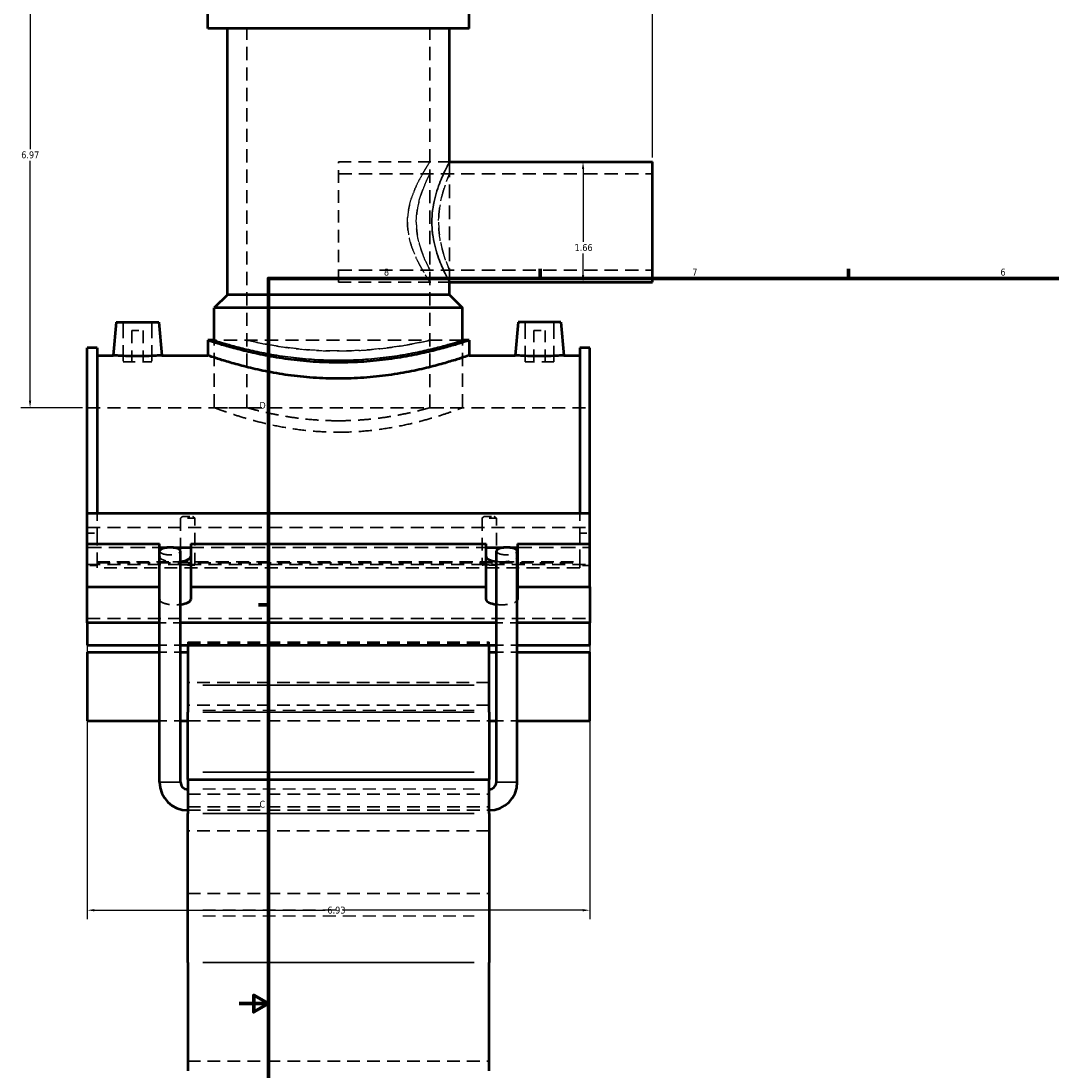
# Model space of a CAD drawing. Header units: inches. Extents: x -2.9 to 51.4, y -2.4 to 49.9.
# Tile 2 of 9: x -2.9 to 11.3, y 10.1 to 24.6. Entities that reach past the tile are written whole.
import ezdxf

# ---------------------------------------------------------------- set-up
doc = ezdxf.new("R2010")
doc.units = ezdxf.units.IN
doc.header["$MEASUREMENT"] = 0
doc.linetypes.add('DASHED', pattern=[0.2067, 0.1654, -0.0413])
for name, color, linetype, lineweight in [('Border (ANSI)', 7, 'Continuous', 70), ('Dimension (ANSI)', 7, 'Continuous', 25), ('Hidden (ANSI)', 7, 'DASHED', 35), ('Hidden Narrow (ANSI)', 7, 'DASHED', 25), ('Visible (ANSI)', 7, 'Continuous', 50), ('Visible Narrow (ANSI)', 7, 'Continuous', 35)]:
    doc.layers.add(name, color=color, linetype=linetype, lineweight=lineweight)
doc.styles.add('Note Text (ANSI)', font='tahoma.ttf')
doc.dimstyles.new('Default (ANSI)', dxfattribs={"dimtxt": 0.094488, "dimasz": 0.098425, "dimexe": 0.125, "dimexo": 0.0625, "dimgap": 0.031496, "dimtad": 0, "dimtih": 1, "dimtoh": 1, "dimrnd": 1e-08, "dimzin": 4, "dimdsep": 46, "dimtxsty": 'Note Text (ANSI)', "dimcen": 0.09, "dimdle": 0.393701, "dimclrd": 256, "dimclre": 256, "dimclrt": 5, "dimadec": 0, "dimazin": 1, "dimtfac": 1, "dimtofl": 0, "dimtmove": 0, "dimatfit": 3, "dimfxl": 1, "dimtolj": 1, "dimtzin": 4, "dimlwd": -1, "dimlwe": -1, "dimarcsym": 0})

# ---------------------------------------------------------------- blocks, each defined once
blk = doc.blocks.new('Borders Default Border')
at = {"layer": 'Border (ANSI)'}
for p, q in [((4.25, 21), (4.25, 21.134)), ((8.5, 21), (8.5, 21.134)), ((0.5, 16.5), (0.366, 16.5))]:
    blk.add_line(p, q, dxfattribs=at)
at = {"layer": 'Border (ANSI)', "flags": 128}
for points in [[(0.5, 1), (0.5, 21), (33.5, 21), (33.5, 1), (0.5, 1)], [(0.1, 11), (0.5, 11), (0.3, 11.115), (0.3, 10.885), (0.5, 11)]]:
    blk.add_lwpolyline(points, dxfattribs=at)
at = {"layer": 'Border (ANSI)', "color": 5, "true_color": 0x0000ff, "char_height": 0.0945, "attachment_point": 7, "style": 'Note Text (ANSI)'}
for s, insert in [('8', (2.094, 21.038)), ('7', (6.346, 21.04)), ('6', (10.595, 21.038)), ('D', (0.378, 19.203)), ('C', (0.378, 13.701))]:
    blk.add_mtext(s, dxfattribs=dict(at, insert=insert))
blk = doc.blocks.new('*D6')
at = {"layer": 'Defpoints', "color": 0, "transparency": 16777216}
for p in [(-1.998, 17.042), (4.932, 17.042), (4.932, 12.288)]:
    blk.add_point(p, dxfattribs=at)
at = {"layer": 'Dimension (ANSI)', "transparency": 16777216}
for p, q in [((-1.998, 16.979), (-1.998, 12.163)), ((4.932, 16.979), (4.932, 12.163)), ((-1.9, 12.288), (1.284, 12.288)), ((4.833, 12.288), (1.586, 12.288))]:
    blk.add_line(p, q, dxfattribs=at)
for points in [[(-1.9, 12.304), (-1.9, 12.272), (-1.998, 12.288)], [(4.833, 12.304), (4.833, 12.272), (4.932, 12.288)]]:
    blk.add_solid(points, dxfattribs=at)
at = {"layer": 'Dimension (ANSI)', "color": 5, "transparency": 16777216, "insert": (1.315, 12.337), "char_height": 0.0945, "attachment_point": 1, "style": 'Note Text (ANSI)'}
blk.add_mtext('\\A1;6.93', dxfattribs=at)
blk = doc.blocks.new('*D8')
at = {"layer": 'Defpoints', "color": 0, "transparency": 16777216}
for p in [(5.797, 26.664), (1.467, 26.188), (5.797, 22.607)]:
    blk.add_point(p, dxfattribs=at)
at = {"layer": 'Dimension (ANSI)', "transparency": 16777216}
for p, q in [((1.467, 26.25), (1.467, 26.789)), ((5.797, 22.669), (5.797, 26.789)), ((1.565, 26.664), (3.674, 26.664)), ((5.698, 26.664), (3.979, 26.664))]:
    blk.add_line(p, q, dxfattribs=at)
for points in [[(1.565, 26.681), (1.565, 26.648), (1.467, 26.664)], [(5.698, 26.681), (5.698, 26.648), (5.797, 26.664)]]:
    blk.add_solid(points, dxfattribs=at)
at = {"layer": 'Dimension (ANSI)', "color": 5, "transparency": 16777216, "insert": (3.706, 26.713), "char_height": 0.0945, "attachment_point": 1, "style": 'Note Text (ANSI)'}
blk.add_mtext('\\A1;4.33', dxfattribs=at)
blk = doc.blocks.new('*D9')
at = {"layer": 'Defpoints', "color": 0, "transparency": 16777216}
for p in [(4.84, 22.607), (4.84, 20.949), (4.84, 20.949)]:
    blk.add_point(p, dxfattribs=at)
at = {"layer": 'Dimension (ANSI)', "transparency": 16777216}
for p, q in [((4.84, 22.508), (4.84, 21.504)), ((4.84, 21.048), (4.84, 21.343))]:
    blk.add_line(p, q, dxfattribs=at)
for points in [[(4.823, 22.508), (4.856, 22.508), (4.84, 22.607)], [(4.823, 21.048), (4.856, 21.048), (4.84, 20.949)]]:
    blk.add_solid(points, dxfattribs=at)
at = {"layer": 'Dimension (ANSI)', "color": 5, "transparency": 16777216, "insert": (4.723, 21.473), "char_height": 0.0945, "attachment_point": 1, "style": 'Note Text (ANSI)'}
blk.add_mtext('\\A1;1.66', dxfattribs=at)
blk = doc.blocks.new('*D10')
at = {"layer": 'Defpoints', "color": 0, "transparency": 16777216}
for p in [(-2.786, 26.188), (0.826, 26.188), (-1.998, 19.218)]:
    blk.add_point(p, dxfattribs=at)
at = {"layer": 'Dimension (ANSI)', "transparency": 16777216}
for p, q in [((0.763, 26.188), (-2.911, 26.188)), ((-2.786, 26.09), (-2.786, 22.784)), ((-2.786, 19.316), (-2.786, 22.622)), ((-2.061, 19.218), (-2.911, 19.218))]:
    blk.add_line(p, q, dxfattribs=at)
for points in [[(-2.802, 26.09), (-2.769, 26.09), (-2.786, 26.188)], [(-2.802, 19.316), (-2.769, 19.316), (-2.786, 19.218)]]:
    blk.add_solid(points, dxfattribs=at)
at = {"layer": 'Dimension (ANSI)', "color": 5, "transparency": 16777216, "insert": (-2.907, 22.752), "char_height": 0.0945, "attachment_point": 1, "style": 'Note Text (ANSI)'}
blk.add_mtext('\\A1;6.97', dxfattribs=at)

msp = doc.modelspace()

# ---------------------------------------------------------------- linework, layer by layer
at = {"layer": 'Hidden (ANSI)', "ltscale": 1.099577}
for p, q in [((0.2052, 19.218), (0.2052, 24.4455)), ((2.7285, 19.218), (2.7285, 24.4455))]:
    msp.add_line(p, q, dxfattribs=at)
at = {"layer": 'Hidden (ANSI)', "ltscale": 1.049655}
msp.add_line((1.4668, 20.9492), (1.4668, 22.6067), dxfattribs=at)
at = {"layer": 'Hidden (ANSI)', "ltscale": 1.058821}
for p, q in [((1.4668, 22.6067), (2.9988, 22.6067)), ((1.4668, 20.9492), (2.9988, 20.9492))]:
    msp.add_line(p, q, dxfattribs=at)
at = {"layer": 'Hidden (ANSI)', "ltscale": 1.145539}
msp.add_line((2.9988, 20.9492), (2.9988, 22.6067), dxfattribs=at)
at = {"layer": 'Hidden (ANSI)', "ltscale": 1.102539}
for p, q in [((1.4668, 22.441), (5.7968, 22.441)), ((1.4668, 21.115), (5.7968, 21.115))]:
    msp.add_line(p, q, dxfattribs=at)
at = {"layer": 'Hidden (ANSI)', "ltscale": 1.333288}
for p, q in [((-1.502, 20.3991), (-1.502, 19.8479)), ((-1.1083, 20.3991), (-1.1083, 19.8479)), ((4.042, 19.8479), (4.042, 20.3991)), ((4.4357, 19.8479), (4.4357, 20.3991))]:
    msp.add_line(p, q, dxfattribs=at)
at = {"layer": 'Hidden (ANSI)', "ltscale": 0.471064}
for p, q in [((-1.3839, 20.281), (-1.2264, 20.281)), ((4.1601, 20.281), (4.3176, 20.281))]:
    msp.add_line(p, q, dxfattribs=at)
at = {"layer": 'Hidden (ANSI)', "ltscale": 1.047583}
for p, q in [((-1.3839, 20.281), (-1.3839, 19.8479)), ((-1.2264, 20.281), (-1.2264, 19.8479)), ((4.1601, 19.8479), (4.1601, 20.281)), ((4.3176, 19.8479), (4.3176, 20.281))]:
    msp.add_line(p, q, dxfattribs=at)
at = {"layer": 'Hidden (ANSI)', "ltscale": 1.104495}
msp.add_line((3.1791, 20.148), (-0.2454, 20.148), dxfattribs=at)
at = {"layer": 'Hidden (ANSI)', "ltscale": 1.124841}
for p, q in [((-0.2454, 19.218), (-0.2454, 20.148)), ((3.1791, 19.218), (3.1791, 20.148))]:
    msp.add_line(p, q, dxfattribs=at)
at = {"layer": 'Hidden (ANSI)', "ltscale": 0.997297}
for p, q in [((-1.502, 19.8479), (-1.1083, 19.8479)), ((4.4357, 19.8479), (4.042, 19.8479))]:
    msp.add_line(p, q, dxfattribs=at)
at = {"layer": 'Hidden (ANSI)', "ltscale": 1.081511}
for p, q in [((-1.9982, 19.218), (4.9318, 19.218)), ((-1.9982, 17.5668), (4.9318, 17.5668)), ((-1.9982, 17.0543), (4.9318, 17.0543)), ((-1.9982, 16.3101), (4.9318, 16.3101))]:
    msp.add_line(p, q, dxfattribs=at)
at = {"layer": 'Hidden (ANSI)', "ltscale": 1.089963}
for p, q in [((-0.2454, 19.218), (0.2052, 19.218)), ((2.7285, 19.218), (3.1791, 19.218))]:
    msp.add_line(p, q, dxfattribs=at)
at = {"layer": 'Hidden (ANSI)', "ltscale": 0.630222}
for p, q in [((-1.8596, 17.764), (-1.8596, 17.487)), ((4.7932, 17.764), (4.7932, 17.487))]:
    msp.add_line(p, q, dxfattribs=at)
at = {"layer": 'Hidden (ANSI)', "ltscale": 1.04627}
for p, q in [((-0.7115, 17.6943), (-0.7115, 17.0455)), ((-0.5128, 17.0455), (-0.5128, 17.6943)), ((3.4465, 17.6943), (3.4465, 17.0455)), ((3.6452, 17.0455), (3.6452, 17.6943))]:
    msp.add_line(p, q, dxfattribs=at)
at = {"layer": 'Hidden (ANSI)', "ltscale": 0.44938}
for p, q in [((-0.5128, 17.6943), (-0.7115, 17.6943)), ((3.6452, 17.6943), (3.4465, 17.6943))]:
    msp.add_line(p, q, dxfattribs=at)
at = {"layer": 'Hidden (ANSI)', "ltscale": 0.297896}
for p, q in [((-0.6818, 17.718), (-0.5426, 17.718)), ((3.4762, 17.718), (3.6154, 17.718))]:
    msp.add_line(p, q, dxfattribs=at)
at = {"layer": 'Hidden (ANSI)', "ltscale": 0.263891}
for p, q in [((-1.9982, 17.487), (-1.8596, 17.487)), ((4.7932, 17.487), (4.9318, 17.487)), ((-1.8596, 17.042), (-1.9982, 17.042)), ((4.9318, 17.042), (4.7932, 17.042))]:
    msp.add_line(p, q, dxfattribs=at)
at = {"layer": 'Hidden (ANSI)', "ltscale": 1.015378}
for p, q in [((-1.8596, 17.487), (-1.8596, 17.0925)), ((4.7932, 17.0925), (4.7932, 17.487))]:
    msp.add_line(p, q, dxfattribs=at)
at = {"layer": 'Hidden (ANSI)', "ltscale": 1.205209}
for p, q in [((-1.9982, 17.2898), (-1.0017, 17.2898)), ((3.9354, 17.2898), (4.9318, 17.2898))]:
    msp.add_line(p, q, dxfattribs=at)
at = {"layer": 'Hidden (ANSI)', "ltscale": 0.152872}
for p, q in [((-0.8949, 17.2898), (-0.8146, 17.2898)), ((3.7482, 17.2898), (3.8285, 17.2898))]:
    msp.add_line(p, q, dxfattribs=at)
at = {"layer": 'Hidden (ANSI)', "ltscale": 1.094429}
msp.add_line((-0.5691, 17.2898), (3.5028, 17.2898), dxfattribs=at)
at = {"layer": 'Hidden (ANSI)', "ltscale": 0.072672}
for p, q in [((-1.8596, 17.0925), (-1.8596, 17.0795)), ((4.7932, 17.0795), (4.7932, 17.0925))]:
    msp.add_line(p, q, dxfattribs=at)
at = {"layer": 'Hidden (ANSI)', "ltscale": 1.039332}
for p, q in [((-1.8596, 17.0925), (-0.7854, 17.0925)), ((3.7191, 17.0925), (4.7932, 17.0925))]:
    msp.add_line(p, q, dxfattribs=at)
at = {"layer": 'Hidden (ANSI)', "ltscale": 1.089623}
msp.add_line((-0.7854, 17.0925), (3.7191, 17.0925), dxfattribs=at)
at = {"layer": 'Hidden (ANSI)', "ltscale": 1.072859}
for p, q in [((-1.8596, 17.0795), (4.7932, 17.0795)), ((4.7932, 17.0101), (-1.8596, 17.0101))]:
    msp.add_line(p, q, dxfattribs=at)
at = {"layer": 'Hidden (ANSI)', "ltscale": 0.14758}
for p, q in [((-1.8596, 17.0101), (-1.8596, 17.0795)), ((4.7932, 17.0795), (4.7932, 17.0101))]:
    msp.add_line(p, q, dxfattribs=at)
at = {"layer": 'Hidden (ANSI)', "ltscale": 0.378259}
for p, q in [((-0.5128, 17.0455), (-0.7115, 17.0455)), ((3.6452, 17.0455), (3.4465, 17.0455))]:
    msp.add_line(p, q, dxfattribs=at)
at = {"layer": 'Hidden (ANSI)', "ltscale": 0.549173}
for p, q in [((-0.7105, 16.2532), (-0.9989, 16.2532)), ((3.9326, 16.2532), (3.6442, 16.2532)), ((-0.9989, 15.9452), (-0.7105, 15.9452)), ((3.6442, 15.9452), (3.9326, 15.9452)), ((-0.9989, 15.8487), (-0.7105, 15.8487)), ((3.6442, 15.8487), (3.9326, 15.8487)), ((-0.9989, 14.899), (-0.7105, 14.899)), ((3.6442, 14.899), (3.9326, 14.899))]:
    msp.add_line(p, q, dxfattribs=at)
at = {"layer": 'Hidden (ANSI)', "ltscale": 0.300161}
for p, q in [((-0.6122, 15.9838), (-0.6122, 15.9636)), ((3.5458, 15.9636), (3.5458, 15.9838))]:
    msp.add_line(p, q, dxfattribs=at)
at = {"layer": 'Hidden (ANSI)', "ltscale": 1.058743}
for p, q in [((-0.6122, 15.9838), (3.5458, 15.9838)), ((-0.6122, 15.9636), (3.5458, 15.9636)), ((3.5458, 15.4286), (-0.6122, 15.4286)), ((3.5458, 15.1179), (-0.6122, 15.1179)), ((-0.6122, 14.899), (3.5458, 14.899)), ((-0.6122, 13.8883), (3.5458, 13.8883)), ((-0.6122, 13.7132), (3.5458, 13.7132)), ((-0.6122, 13.6667), (3.5458, 13.6667)), ((3.5458, 13.385), (-0.6122, 13.385)), ((-0.6122, 12.5186), (3.5458, 12.5186)), ((-0.6122, 10.2062), (3.5458, 10.2062))]:
    msp.add_line(p, q, dxfattribs=at)
at = {"layer": 'Hidden (ANSI)', "ltscale": 0.115573}
for p, q in [((-0.6122, 15.9636), (-0.6122, 15.9452)), ((3.5458, 15.9452), (3.5458, 15.9636))]:
    msp.add_line(p, q, dxfattribs=at)
at = {"layer": 'Hidden (ANSI)', "ltscale": 1.131185}
for centre in [(-0.8547, 17.2394), (3.7884, 17.2394)]:
    msp.add_ellipse(centre, major_axis=(0.1442, 0), ratio=0.3639702, start_param=3.1415927, end_param=6.2831853, dxfattribs=at)
at = {"layer": 'Hidden (ANSI)', "ltscale": 0.580703}
for centre, major_axis, start_param, end_param in [((-0.7854, 17.1665), (-0.2163, 0), 0.1609249, 1.5707963), ((3.7191, 17.1665), (0.2163, 0), 4.712389, 6.1222604)]:
    msp.add_ellipse(centre, major_axis=major_axis, ratio=0.3420201, start_param=start_param, end_param=end_param, dxfattribs=at)
at = {"layer": 'Hidden (ANSI)', "ltscale": 0.145557}
for centre, start_param, end_param in [((-0.7854, 17.1665), 1.5707963, 1.9243713), ((3.7191, 17.1665), 1.2172214, 1.5707963)]:
    msp.add_ellipse(centre, major_axis=(-0.2163, 0), ratio=0.3420201, start_param=start_param, end_param=end_param, dxfattribs=at)
at = {"layer": 'Hidden (ANSI)', "ltscale": 0.922604}
for centre, major_axis, start_param, end_param in [((-0.7854, 16.5737), (-0.2163, 0), 0.1609249, 1.9243713), ((3.7191, 16.5737), (0.2163, 0), 4.358814, 6.1222604)]:
    msp.add_ellipse(centre, major_axis=major_axis, ratio=0.3420201, start_param=start_param, end_param=end_param, dxfattribs=at)
at = {"layer": 'Hidden (ANSI)', "ltscale": 1.094813}
for points, knots in [([(-0.2454, 19.218), (-0.2454, 19.218), (-0.2349, 19.2139), (-0.191, 19.1975), (-0.1577, 19.1852), (-0.07, 19.1541), (-0.0155, 19.1353), (0.1098, 19.0949), (0.1807, 19.0733), (0.3315, 19.0312), (0.4168, 19.0092), (0.6026, 18.9676), (0.7033, 18.948), (0.9138, 18.9152), (1.0239, 18.902), (1.246, 18.8843), (1.3581, 18.88), (1.4668, 18.88)], [19.8774218, 19.8774218, 19.8774218, 19.8774218, 20.7053119, 20.7053119, 21.533202, 21.533202, 22.3610921, 22.3610921, 23.1889822, 23.1889822, 24.0175439, 24.0175439, 24.8461056, 24.8461056, 25.6746674, 25.6746674, 26.5032291, 26.5032291, 26.5032291, 26.5032291]), ([(1.4668, 18.88), (1.5756, 18.88), (1.6876, 18.8843), (1.9097, 18.902), (2.0198, 18.9152), (2.2304, 18.948), (2.331, 18.9676), (2.5169, 19.0092), (2.6021, 19.0312), (2.7529, 19.0733), (2.8239, 19.0949), (2.9492, 19.1353), (3.0036, 19.1541), (3.0913, 19.1852), (3.1247, 19.1975), (3.1686, 19.2139), (3.1791, 19.218), (3.1791, 19.218)], [0, 0, 0, 0, 0.8285617, 0.8285617, 1.6571235, 1.6571235, 2.4856852, 2.4856852, 3.3142469, 3.3142469, 4.142137, 4.142137, 4.9700271, 4.9700271, 5.7979172, 5.7979172, 6.6258073, 6.6258073, 6.6258073, 6.6258073])]:
    msp.add_open_spline(points, degree=3, knots=knots, dxfattribs=at)
at = {"layer": 'Hidden (ANSI)', "ltscale": 1.070717}
for points, knots in [([(1.4668, 19.0377), (1.3872, 19.0377), (1.3049, 19.04), (1.1416, 19.0492), (1.0605, 19.0561), (0.9052, 19.0734), (0.8309, 19.0837), (0.6935, 19.1058), (0.6305, 19.1175), (0.5189, 19.14), (0.4665, 19.1516), (0.3741, 19.1734), (0.334, 19.1835), (0.2694, 19.2003), (0.245, 19.207), (0.2128, 19.2158), (0.2052, 19.218), (0.2052, 19.218)], [0, 0, 0, 0, 0.6071488, 0.6071488, 1.2142975, 1.2142975, 1.8214463, 1.8214463, 2.428595, 2.428595, 3.0356081, 3.0356081, 3.6426212, 3.6426212, 4.2496343, 4.2496343, 4.8566474, 4.8566474, 4.8566474, 4.8566474]), ([(2.7285, 19.218), (2.7285, 19.218), (2.7208, 19.2158), (2.6887, 19.207), (2.6642, 19.2003), (2.5997, 19.1835), (2.5596, 19.1734), (2.4671, 19.1516), (2.4147, 19.14), (2.3032, 19.1175), (2.2402, 19.1058), (2.1028, 19.0837), (2.0285, 19.0734), (1.8732, 19.0561), (1.7921, 19.0492), (1.6288, 19.04), (1.5465, 19.0377), (1.4668, 19.0377)], [14.5699421, 14.5699421, 14.5699421, 14.5699421, 15.1769552, 15.1769552, 15.7839683, 15.7839683, 16.3909814, 16.3909814, 16.9979944, 16.9979944, 17.6051432, 17.6051432, 18.212292, 18.212292, 18.8194407, 18.8194407, 19.4265895, 19.4265895, 19.4265895, 19.4265895])]:
    msp.add_open_spline(points, degree=3, knots=knots, dxfattribs=at)
at = {"layer": 'Hidden (ANSI)', "ltscale": 0.072239}
for points, weights in [([(-0.6818, 17.718), (-0.695, 17.7082), (-0.7115, 17.6943)], [1, 1.00992428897, 1]), ([(-0.5128, 17.6943), (-0.5294, 17.7082), (-0.5426, 17.718)], [1, 1.00992428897, 1]), ([(3.4762, 17.718), (3.463, 17.7082), (3.4465, 17.6943)], [1, 1.00992428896, 1]), ([(3.6452, 17.6943), (3.6286, 17.7082), (3.6154, 17.718)], [1, 1.00992428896, 1])]:
    msp.add_rational_spline(points, weights, degree=2, dxfattribs=at)
at = {"layer": 'Hidden (ANSI)', "ltscale": 0.450542}
for points, knots in [([(-0.7115, 17.0455), (-0.7069, 17.0468), (-0.7015, 17.0479), (-0.6852, 17.0502), (-0.672, 17.0512), (-0.6429, 17.0524), (-0.627, 17.0526), (-0.6122, 17.0526), (-0.5974, 17.0526), (-0.5816, 17.0524), (-0.5525, 17.0512), (-0.5393, 17.0502), (-0.523, 17.0479), (-0.5175, 17.0469), (-0.5128, 17.0455)], [-0.28920517, -0.28920517, -0.28920517, -0.28920517, -0.22638723, -0.22638723, -0.11319361, -0.11319361, 0, 0, 0, 0.11284098, 0.11284098, 0.22568196, 0.22568196, 0.28917826, 0.28917826, 0.28917826, 0.28917826]), ([(3.4465, 17.0455), (3.4512, 17.0469), (3.4566, 17.0479), (3.473, 17.0502), (3.4862, 17.0512), (3.5152, 17.0524), (3.531, 17.0526), (3.5606, 17.0526), (3.5764, 17.0524), (3.6055, 17.0512), (3.6187, 17.0502), (3.635, 17.0479), (3.6405, 17.0469), (3.6452, 17.0455)], [0.6402703, 0.6402703, 0.6402703, 0.6402703, 0.7037666, 0.7037666, 0.81660758, 0.81660758, 0.92944857, 0.92944857, 1.04228955, 1.04228955, 1.15513053, 1.15513053, 1.21862683, 1.21862683, 1.21862683, 1.21862683])]:
    msp.add_open_spline(points, degree=3, knots=knots, dxfattribs=at)
at = {"layer": 'Hidden Narrow (ANSI)', "ltscale": 1.06497}
for p, q in [((-0.4043, 15.045), (3.3379, 15.045)), ((-0.4043, 13.9609), (3.3379, 13.9609)), ((-0.4043, 12.2916), (3.3379, 12.2916)), ((-0.4043, 12.2105), (3.3379, 12.2105))]:
    msp.add_line(p, q, dxfattribs=at)
at = {"layer": 'Hidden Narrow (ANSI)', "ltscale": 1.08553}
msp.add_open_spline([(2.4181, 21.778), (2.4181, 21.8323), (2.4229, 21.8876), (2.4414, 21.9961), (2.4549, 22.0493), (2.4873, 22.1505), (2.5062, 22.1985), (2.5451, 22.2873), (2.5652, 22.3279), (2.6029, 22.3997), (2.6219, 22.4335), (2.6571, 22.4937), (2.6733, 22.5202), (2.7001, 22.563), (2.7108, 22.5795), (2.725, 22.6014), (2.7285, 22.6067), (2.7285, 22.6067), (2.725, 22.6014), (2.7108, 22.5795), (2.7001, 22.563), (2.6733, 22.5202), (2.6571, 22.4937), (2.6219, 22.4335), (2.6029, 22.3997), (2.5652, 22.3279), (2.5451, 22.2873), (2.5062, 22.1985), (2.4873, 22.1505), (2.4549, 22.0493), (2.4414, 21.9961), (2.4229, 21.8876), (2.4181, 21.8323), (2.4181, 21.7236), (2.4229, 21.6683), (2.4414, 21.5598), (2.4549, 21.5066), (2.4873, 21.4054), (2.5062, 21.3574), (2.5451, 21.2687), (2.5652, 21.228), (2.6029, 21.1563), (2.6219, 21.1224), (2.6571, 21.0622), (2.6733, 21.0358), (2.7001, 20.9929), (2.7108, 20.9764), (2.725, 20.9546), (2.7285, 20.9492), (2.7285, 20.9492), (2.725, 20.9546), (2.7108, 20.9764), (2.7001, 20.9929), (2.6733, 21.0358), (2.6571, 21.0622), (2.6219, 21.1224), (2.6029, 21.1563), (2.5652, 21.228), (2.5451, 21.2687), (2.5062, 21.3574), (2.4873, 21.4054), (2.4549, 21.5066), (2.4414, 21.5598), (2.4229, 21.6683), (2.4181, 21.7236), (2.4181, 21.778)], degree=3, knots=[0, 0, 0, 0, 0.4144239, 0.4144239, 0.8288477, 0.8288477, 1.2432716, 1.2432716, 1.6576954, 1.6576954, 2.0678985, 2.0678985, 2.4781016, 2.4781016, 2.8883047, 2.8883047, 3.2985078, 3.2985078, 3.7087109, 3.7087109, 4.118914, 4.118914, 4.5291172, 4.5291172, 4.9393203, 4.9393203, 5.3537441, 5.3537441, 5.768168, 5.768168, 6.1825918, 6.1825918, 6.5970157, 6.5970157, 7.0114395, 7.0114395, 7.4258634, 7.4258634, 7.8402872, 7.8402872, 8.2547111, 8.2547111, 8.6649142, 8.6649142, 9.0751173, 9.0751173, 9.4853204, 9.4853204, 9.8955235, 9.8955235, 10.3057266, 10.3057266, 10.7159297, 10.7159297, 11.1261328, 11.1261328, 11.5363359, 11.5363359, 11.9507598, 11.9507598, 12.3651836, 12.3651836, 12.7796075, 12.7796075, 13.1940313, 13.1940313, 13.1940313, 13.1940313], dxfattribs=at)
at = {"layer": 'Hidden Narrow (ANSI)', "ltscale": 1.071944}
for points, knots in [([(2.9988, 22.6067), (2.9988, 22.6067), (2.996, 22.6015), (2.9845, 22.58), (2.9759, 22.5637), (2.9541, 22.521), (2.941, 22.4946), (2.9126, 22.4342), (2.8973, 22.4001), (2.8673, 22.3277), (2.8515, 22.2868), (2.8212, 22.1974), (2.8068, 22.149), (2.7823, 22.0474), (2.7722, 21.9941), (2.7588, 21.8861), (2.7553, 21.8314), (2.7553, 21.778)], [9.7490693, 9.7490693, 9.7490693, 9.7490693, 10.1544818, 10.1544818, 10.5598943, 10.5598943, 10.9653068, 10.9653068, 11.3707193, 11.3707193, 11.7777293, 11.7777293, 12.1847392, 12.1847392, 12.5917492, 12.5917492, 12.9987591, 12.9987591, 12.9987591, 12.9987591]), ([(2.7553, 21.778), (2.7553, 21.7245), (2.7588, 21.6698), (2.7722, 21.5618), (2.7823, 21.5085), (2.8068, 21.4069), (2.8212, 21.3585), (2.8515, 21.2691), (2.8673, 21.2282), (2.8973, 21.1558), (2.9126, 21.1218), (2.941, 21.0613), (2.9541, 21.0349), (2.9759, 20.9923), (2.9845, 20.976), (2.996, 20.9544), (2.9988, 20.9492), (2.9988, 20.9492)], [0, 0, 0, 0, 0.40701, 0.40701, 0.8140199, 0.8140199, 1.2210299, 1.2210299, 1.6280398, 1.6280398, 2.0334523, 2.0334523, 2.4388648, 2.4388648, 2.8442773, 2.8442773, 3.2496898, 3.2496898, 3.2496898, 3.2496898])]:
    msp.add_open_spline(points, degree=3, knots=knots, dxfattribs=at)
at = {"layer": 'Hidden Narrow (ANSI)', "ltscale": 1.081728}
msp.add_open_spline([(2.5402, 21.778), (2.5402, 21.7353), (2.5429, 21.6916), (2.5532, 21.6052), (2.5609, 21.5626), (2.5892, 21.4406), (2.6149, 21.3672), (2.6497, 21.2802), (2.6616, 21.2529), (2.6836, 21.2046), (2.6938, 21.1835), (2.7107, 21.1494), (2.7174, 21.1363), (2.7263, 21.1191), (2.7285, 21.115), (2.7285, 21.115), (2.7263, 21.1191), (2.7174, 21.1363), (2.7107, 21.1494), (2.6938, 21.1835), (2.6836, 21.2046), (2.6616, 21.2529), (2.6497, 21.2802), (2.6149, 21.3672), (2.5892, 21.4406), (2.5609, 21.5626), (2.5532, 21.6052), (2.5429, 21.6916), (2.5402, 21.7353), (2.5402, 21.8206), (2.5429, 21.8644), (2.5532, 21.9507), (2.5609, 21.9934), (2.5892, 22.1153), (2.6149, 22.1887), (2.6497, 22.2757), (2.6616, 22.303), (2.6836, 22.3514), (2.6938, 22.3725), (2.7107, 22.4066), (2.7174, 22.4196), (2.7263, 22.4368), (2.7285, 22.441), (2.7285, 22.441), (2.7263, 22.4368), (2.7174, 22.4196), (2.7107, 22.4066), (2.6938, 22.3725), (2.6836, 22.3514), (2.6616, 22.303), (2.6497, 22.2757), (2.6149, 22.1887), (2.5892, 22.1153), (2.5609, 21.9934), (2.5532, 21.9507), (2.5429, 21.8644), (2.5402, 21.8206), (2.5402, 21.778)], degree=3, knots=[0, 0, 0, 0, 0.3250098, 0.3250098, 0.6500196, 0.6500196, 1.3000392, 1.3000392, 1.6239349, 1.6239349, 1.9478305, 1.9478305, 2.2717262, 2.2717262, 2.5956219, 2.5956219, 2.9195175, 2.9195175, 3.2434132, 3.2434132, 3.5673089, 3.5673089, 3.8912045, 3.8912045, 4.5412241, 4.5412241, 4.8662339, 4.8662339, 5.1912437, 5.1912437, 5.5162535, 5.5162535, 5.8412633, 5.8412633, 6.4912829, 6.4912829, 6.8151786, 6.8151786, 7.1390743, 7.1390743, 7.4629699, 7.4629699, 7.7868656, 7.7868656, 8.1107613, 8.1107613, 8.4346569, 8.4346569, 8.7585526, 8.7585526, 9.0824483, 9.0824483, 9.7324679, 9.7324679, 10.0574777, 10.0574777, 10.3824875, 10.3824875, 10.3824875, 10.3824875], dxfattribs=at)
at = {"layer": 'Hidden Narrow (ANSI)', "ltscale": 1.074298}
msp.add_open_spline([(2.848, 21.778), (2.848, 21.8202), (2.8499, 21.8637), (2.8579, 21.9499), (2.8639, 21.9925), (2.8787, 22.074), (2.8876, 22.1129), (2.9062, 22.1847), (2.916, 22.2176), (2.9347, 22.2759), (2.9443, 22.3033), (2.9622, 22.3518), (2.9705, 22.3728), (2.9843, 22.4069), (2.9898, 22.4198), (2.9971, 22.4369), (2.9988, 22.441), (2.9988, 22.441), (2.9971, 22.4369), (2.9898, 22.4198), (2.9843, 22.4069), (2.9705, 22.3728), (2.9622, 22.3518), (2.9443, 22.3033), (2.9347, 22.2759), (2.916, 22.2176), (2.9062, 22.1847), (2.8876, 22.1129), (2.8787, 22.074), (2.8639, 21.9925), (2.8579, 21.9499), (2.8499, 21.8637), (2.848, 21.8202), (2.848, 21.7357), (2.8499, 21.6922), (2.8579, 21.6061), (2.8639, 21.5634), (2.8787, 21.482), (2.8876, 21.4431), (2.9062, 21.3712), (2.916, 21.3383), (2.9347, 21.2801), (2.9443, 21.2526), (2.9622, 21.2042), (2.9705, 21.1831), (2.9843, 21.1491), (2.9898, 21.1361), (2.9971, 21.1191), (2.9988, 21.115), (2.9988, 21.115), (2.9971, 21.1191), (2.9898, 21.1361), (2.9843, 21.1491), (2.9705, 21.1831), (2.9622, 21.2042), (2.9443, 21.2526), (2.9347, 21.2801), (2.916, 21.3383), (2.9062, 21.3712), (2.8876, 21.4431), (2.8787, 21.482), (2.8639, 21.5634), (2.8579, 21.6061), (2.8499, 21.6922), (2.848, 21.7357), (2.848, 21.778)], degree=3, knots=[0, 0, 0, 0, 0.3220821, 0.3220821, 0.6441641, 0.6441641, 0.9662462, 0.9662462, 1.2883282, 1.2883282, 1.6099507, 1.6099507, 1.9315731, 1.9315731, 2.2531956, 2.2531956, 2.5748181, 2.5748181, 2.8964405, 2.8964405, 3.218063, 3.218063, 3.5396854, 3.5396854, 3.8613079, 3.8613079, 4.1833899, 4.1833899, 4.505472, 4.505472, 4.827554, 4.827554, 5.1496361, 5.1496361, 5.4717182, 5.4717182, 5.7938002, 5.7938002, 6.1158823, 6.1158823, 6.4379643, 6.4379643, 6.7595868, 6.7595868, 7.0812092, 7.0812092, 7.4028317, 7.4028317, 7.7244542, 7.7244542, 8.0460766, 8.0460766, 8.3676991, 8.3676991, 8.6893215, 8.6893215, 9.010944, 9.010944, 9.333026, 9.333026, 9.6551081, 9.6551081, 9.9771901, 9.9771901, 10.2992722, 10.2992722, 10.2992722, 10.2992722], dxfattribs=at)
at = {"layer": 'Hidden Narrow (ANSI)', "ltscale": 1.091371}
for points, knots in [([(-0.2454, 20.148), (-0.2454, 20.148), (-0.235, 20.1447), (-0.1913, 20.1311), (-0.158, 20.1209), (-0.0704, 20.0953), (-0.016, 20.0798), (0.1095, 20.0465), (0.1805, 20.0287), (0.3317, 19.9942), (0.4171, 19.9762), (0.6034, 19.9422), (0.7042, 19.9263), (0.9149, 19.8997), (1.0249, 19.889), (1.2468, 19.8748), (1.3585, 19.8713), (1.4668, 19.8713)], [19.8054754, 19.8054754, 19.8054754, 19.8054754, 20.6305528, 20.6305528, 21.4556301, 21.4556301, 22.2807075, 22.2807075, 23.1057848, 23.1057848, 23.9311637, 23.9311637, 24.7565427, 24.7565427, 25.5819216, 25.5819216, 26.4073006, 26.4073006, 26.4073006, 26.4073006]), ([(1.4668, 19.8713), (1.5751, 19.8713), (1.6869, 19.8748), (1.9087, 19.889), (2.0188, 19.8997), (2.2295, 19.9263), (2.3303, 19.9422), (2.5165, 19.9762), (2.602, 19.9942), (2.7532, 20.0287), (2.8242, 20.0465), (2.9497, 20.0798), (3.0041, 20.0953), (3.0917, 20.1209), (3.1249, 20.1311), (3.1686, 20.1447), (3.1791, 20.148), (3.1791, 20.148)], [0, 0, 0, 0, 0.8253789, 0.8253789, 1.6507579, 1.6507579, 2.4761368, 2.4761368, 3.3015158, 3.3015158, 4.1265931, 4.1265931, 4.9516704, 4.9516704, 5.7767478, 5.7767478, 6.6018251, 6.6018251, 6.6018251, 6.6018251])]:
    msp.add_open_spline(points, degree=3, knots=knots, dxfattribs=at)
at = {"layer": 'Hidden Narrow (ANSI)', "ltscale": 1.099522}
msp.add_open_spline([(1.4668, 19.9995), (1.3873, 19.9995), (1.3052, 20.0014), (1.1419, 20.0089), (1.0609, 20.0145), (0.9055, 20.0287), (0.8312, 20.0372), (0.6937, 20.0553), (0.6306, 20.065), (0.5189, 20.0836), (0.4664, 20.0932), (0.3739, 20.1111), (0.3338, 20.1195), (0.2693, 20.1334), (0.2449, 20.1389), (0.2128, 20.1462), (0.2052, 20.148), (0.2052, 20.148), (0.2128, 20.1462), (0.2449, 20.1389), (0.2693, 20.1334), (0.3338, 20.1195), (0.3739, 20.1111), (0.4664, 20.0932), (0.5189, 20.0836), (0.6306, 20.065), (0.6937, 20.0553), (0.8312, 20.0372), (0.9055, 20.0287), (1.0609, 20.0145), (1.1419, 20.0089), (1.3052, 20.0014), (1.3873, 19.9995), (1.5464, 19.9995), (1.6285, 20.0014), (1.7917, 20.0089), (1.8728, 20.0145), (2.0281, 20.0287), (2.1025, 20.0372), (2.24, 20.0553), (2.3031, 20.065), (2.4148, 20.0836), (2.4672, 20.0932), (2.5598, 20.1111), (2.5999, 20.1195), (2.6643, 20.1334), (2.6888, 20.1389), (2.7208, 20.1462), (2.7285, 20.148), (2.7285, 20.148), (2.7208, 20.1462), (2.6888, 20.1389), (2.6643, 20.1334), (2.5999, 20.1195), (2.5598, 20.1111), (2.4672, 20.0932), (2.4148, 20.0836), (2.3031, 20.065), (2.24, 20.0553), (2.1025, 20.0372), (2.0281, 20.0287), (1.8728, 20.0145), (1.7917, 20.0089), (1.6285, 20.0014), (1.5464, 19.9995), (1.4668, 19.9995)], degree=3, knots=[0, 0, 0, 0, 0.605982, 0.605982, 1.2119641, 1.2119641, 1.8179461, 1.8179461, 2.4239281, 2.4239281, 3.0298478, 3.0298478, 3.6357674, 3.6357674, 4.241687, 4.241687, 4.8476066, 4.8476066, 5.4535263, 5.4535263, 6.0594459, 6.0594459, 6.6653655, 6.6653655, 7.2712851, 7.2712851, 7.8772672, 7.8772672, 8.4832492, 8.4832492, 9.0892312, 9.0892312, 9.6952133, 9.6952133, 10.3011953, 10.3011953, 10.9071773, 10.9071773, 11.5131594, 11.5131594, 12.1191414, 12.1191414, 12.725061, 12.725061, 13.3309806, 13.3309806, 13.9369003, 13.9369003, 14.5428199, 14.5428199, 15.1487395, 15.1487395, 15.7546591, 15.7546591, 16.3605788, 16.3605788, 16.9664984, 16.9664984, 17.5724804, 17.5724804, 18.1784624, 18.1784624, 18.7844445, 18.7844445, 19.3904265, 19.3904265, 19.3904265, 19.3904265], dxfattribs=at)
at = {"layer": 'Visible (ANSI)'}
for p, q in [((-0.3355, 24.4455), (-0.3355, 24.6546)), ((3.2692, 24.4455), (3.2692, 24.6546)), ((3.2692, 24.4455), (-0.3355, 24.4455)), ((-0.0652, 20.7761), (-0.0652, 24.4455)), ((2.9988, 22.6067), (2.9988, 24.4455)), ((2.9988, 22.6067), (5.7968, 22.6067)), ((5.7968, 20.9492), (5.7968, 22.6067)), ((2.9988, 20.7761), (2.9988, 20.9492)), ((2.9988, 20.9492), (5.7968, 20.9492)), ((-0.0652, 20.7761), (-0.2454, 20.5959)), ((2.9988, 20.7761), (-0.0652, 20.7761)), ((2.9988, 20.7761), (3.1791, 20.5959)), ((3.1791, 20.5959), (-0.2454, 20.5959)), ((-0.2454, 20.148), (-0.2454, 20.5959)), ((3.1791, 20.148), (3.1791, 20.5959)), ((-1.6004, 20.3991), (-1.6407, 19.9389)), ((-1.6004, 20.3991), (-1.0099, 20.3991)), ((-1.0099, 20.3991), (-0.9696, 19.9389)), ((3.9436, 20.3991), (3.9033, 19.9389)), ((4.5341, 20.3991), (3.9436, 20.3991)), ((4.5341, 20.3991), (4.5744, 19.9389)), ((-0.3355, 20.148), (-0.3355, 19.9389)), ((-0.2454, 20.148), (-0.3355, 20.148)), ((3.2692, 20.148), (3.1791, 20.148)), ((3.2692, 20.148), (3.2692, 19.9389)), ((-1.9982, 17.764), (-1.9982, 20.0434)), ((-1.8596, 20.0434), (-1.9982, 20.0434)), ((-1.8596, 20.0434), (-1.8596, 17.764)), ((4.7932, 20.0434), (4.7932, 17.764)), ((4.9318, 20.0434), (4.7932, 20.0434)), ((4.9318, 17.764), (4.9318, 20.0434)), ((-1.8596, 19.9389), (-1.6407, 19.9389)), ((-0.9696, 19.9389), (-0.3355, 19.9389)), ((3.2692, 19.9389), (3.9033, 19.9389)), ((4.5744, 19.9389), (4.7932, 19.9389)), ((-1.9982, 17.764), (4.9318, 17.764)), ((-1.9982, 17.3391), (-1.9982, 17.764)), ((4.9318, 17.3391), (4.9318, 17.764)), ((-1.9982, 17.3391), (-1.0017, 17.3391)), ((-1.9982, 16.7463), (-1.9982, 17.3391)), ((-1.0017, 16.7463), (-1.0017, 17.3391)), ((-1.0017, 17.2898), (-0.8949, 17.2898)), ((-0.9989, 14.0534), (-0.9989, 17.2394)), ((-0.8146, 17.2898), (-0.5691, 17.2898)), ((-0.7105, 14.0534), (-0.7105, 17.2394)), ((-0.5691, 17.3391), (-0.5691, 16.7463)), ((-0.5691, 17.3391), (3.5028, 17.3391)), ((3.5028, 16.7463), (3.5028, 17.3391)), ((3.5028, 17.2898), (3.7482, 17.2898)), ((3.6442, 14.0534), (3.6442, 17.2394)), ((3.8285, 17.2898), (3.9354, 17.2898)), ((3.9326, 14.0534), (3.9326, 17.2394)), ((3.9354, 17.3391), (3.9354, 16.7463)), ((3.9354, 17.3391), (4.9318, 17.3391)), ((4.9318, 16.7463), (4.9318, 17.3391)), ((-1.9982, 16.7463), (-1.0017, 16.7463)), ((-1.9982, 16.2532), (-1.9982, 16.7463)), ((-1.0017, 16.5737), (-1.0017, 16.7463)), ((-0.5691, 16.7463), (-0.5691, 16.5737)), ((-0.5691, 16.7463), (3.5028, 16.7463)), ((3.5028, 16.5737), (3.5028, 16.7463)), ((3.9354, 16.7463), (3.9354, 16.5737)), ((3.9354, 16.7463), (4.9318, 16.7463)), ((4.9318, 16.7463), (4.9318, 16.2532)), ((-0.9989, 16.2532), (-1.9982, 16.2532)), ((-1.9982, 16.2532), (-1.9982, 15.9452)), ((3.6442, 16.2532), (-0.7105, 16.2532)), ((4.9318, 16.2532), (3.9326, 16.2532)), ((4.9318, 15.9452), (4.9318, 16.2532)), ((-1.9982, 15.9452), (-0.9989, 15.9452)), ((-0.7105, 15.9452), (3.6442, 15.9452)), ((-0.6122, 15.9452), (-0.6122, 15.3935)), ((3.5458, 15.3935), (3.5458, 15.9452)), ((3.9326, 15.9452), (4.9318, 15.9452)), ((-1.9982, 15.8487), (-1.9982, 14.899)), ((-1.9982, 15.8487), (-0.9989, 15.8487)), ((-0.7105, 15.8487), (-0.6122, 15.8487)), ((3.5458, 15.8487), (3.6442, 15.8487)), ((3.9326, 15.8487), (4.9318, 15.8487)), ((4.9318, 14.899), (4.9318, 15.8487)), ((-0.6122, 15.3935), (-0.6122, 15.019)), ((3.5458, 15.019), (3.5458, 15.3935)), ((-0.6122, 14.1924), (-0.6122, 15.019)), ((3.5458, 15.019), (3.5458, 14.1924)), ((-1.9982, 14.899), (-0.9989, 14.899)), ((-0.7105, 14.899), (-0.6122, 14.899)), ((3.5458, 14.899), (3.6442, 14.899)), ((3.9326, 14.899), (4.9318, 14.899)), ((-0.6122, 14.0902), (-0.6122, 14.1924)), ((3.5458, 14.1924), (3.5458, 14.0902)), ((-0.6122, 14.0902), (-0.6122, 13.6216)), ((-0.6122, 14.0902), (3.5458, 14.0902)), ((3.5458, 13.6216), (3.5458, 14.0902)), ((-0.6122, 11.5683), (-0.6122, 13.6216)), ((3.5458, 13.6216), (3.5458, 11.5683)), ((-0.6122, 11.5683), (-0.6122, 10.071)), ((3.5458, 10.071), (3.5458, 11.5683))]:
    msp.add_line(p, q, dxfattribs=at)
for centre, radius, start, end in [((-0.6122, 14.0534), 0.3867, 180, 270), ((-0.6122, 14.0534), 0.0984, 180, 270), ((3.5458, 14.0534), 0.3867, 270, 0), ((3.5458, 14.0534), 0.0984, 270, 0)]:
    msp.add_arc(centre, radius, start, end, dxfattribs=at)
for centre, major_axis, ratio, start_param, end_param in [((-0.8547, 17.2394), (0.1442, 0), 0.3639702, 1.8530284, 3.1415927), ((-0.8547, 17.2394), (-0.1442, 0), 0.3639702, 4.4301569, 4.994621), ((-0.8547, 17.2394), (0.1442, 0), 0.3639702, 0, 1.2885643), ((3.7884, 17.2394), (0.1442, 0), 0.3639702, 1.8530284, 3.1415927), ((3.7884, 17.2394), (-0.1442, 0), 0.3639702, 4.4301569, 4.994621), ((3.7884, 17.2394), (0.1442, 0), 0.3639702, 0, 1.2885643), ((-0.7854, 17.1665), (-0.2163, 0), 0.3420201, 0, 0.1609249), ((-0.7854, 17.1665), (0.2163, 0), 0.3420201, 5.0659639, 6.2831853), ((3.7191, 17.1665), (-0.2163, 0), 0.3420201, 0, 1.2172214), ((3.7191, 17.1665), (0.2163, 0), 0.3420201, 6.1222604, 6.2831853), ((-0.7854, 16.5737), (-0.2163, 0), 0.3420201, 0, 0.1609249), ((-0.7854, 16.5737), (0.2163, 0), 0.3420201, 5.0659639, 6.2831853), ((3.7191, 16.5737), (-0.2163, 0), 0.3420201, 0, 1.2172214), ((3.7191, 16.5737), (0.2163, 0), 0.3420201, 6.1222604, 6.2831853)]:
    msp.add_ellipse(centre, major_axis=major_axis, ratio=ratio, start_param=start_param, end_param=end_param, dxfattribs=at)
for points, knots in [([(1.4668, 19.8405), (1.3527, 19.8405), (1.235, 19.8444), (1.0014, 19.8602), (0.8856, 19.8721), (0.6638, 19.9018), (0.5578, 19.9195), (0.3618, 19.9573), (0.2719, 19.9773), (0.1129, 20.0156), (0.0381, 20.0354), (-0.0939, 20.0723), (-0.1512, 20.0895), (-0.2435, 20.118), (-0.2785, 20.1293), (-0.3245, 20.1443), (-0.3355, 20.148), (-0.3355, 20.148)], [0, 0, 0, 0, 0.8695929, 0.8695929, 1.7391858, 1.7391858, 2.6087787, 2.6087787, 3.4783716, 3.4783716, 4.3475702, 4.3475702, 5.2167687, 5.2167687, 6.0859673, 6.0859673, 6.9551658, 6.9551658, 6.9551658, 6.9551658]), ([(3.2692, 20.148), (3.2692, 20.148), (3.2582, 20.1443), (3.2122, 20.1293), (3.1771, 20.118), (3.0849, 20.0895), (3.0276, 20.0723), (2.8956, 20.0354), (2.8208, 20.0156), (2.6617, 19.9773), (2.5719, 19.9573), (2.3759, 19.9195), (2.2698, 19.9018), (2.0481, 19.8721), (1.9322, 19.8602), (1.6987, 19.8444), (1.581, 19.8405), (1.4668, 19.8405)], [-6.9551658, -6.9551658, -6.9551658, -6.9551658, -6.0859673, -6.0859673, -5.2167687, -5.2167687, -4.3475702, -4.3475702, -3.4783716, -3.4783716, -2.6087787, -2.6087787, -1.7391858, -1.7391858, -0.8695929, -0.8695929, 0, 0, 0, 0]), ([(-0.9696, 19.9389), (-0.9696, 19.9389), (-0.978, 19.9383), (-1.0122, 19.9363), (-1.038, 19.9349), (-1.0975, 19.9321), (-1.1352, 19.9307), (-1.2179, 19.9286), (-1.263, 19.9281), (-1.3474, 19.9281), (-1.3924, 19.9286), (-1.4751, 19.9307), (-1.5129, 19.9321), (-1.5724, 19.9349), (-1.5981, 19.9363), (-1.6323, 19.9383), (-1.6407, 19.9389), (-1.6407, 19.9389)], [1.2863328, 1.2863328, 1.2863328, 1.2863328, 1.6078122, 1.6078122, 1.9292915, 1.9292915, 2.2509786, 2.2509786, 2.5726656, 2.5726656, 2.8943526, 2.8943526, 3.2160396, 3.2160396, 3.537519, 3.537519, 3.8589984, 3.8589984, 3.8589984, 3.8589984]), ([(3.2692, 19.9389), (3.2692, 19.9389), (3.2582, 19.9351), (3.2121, 19.9194), (3.1771, 19.9077), (3.0848, 19.878), (3.0275, 19.8602), (2.8955, 19.8217), (2.8208, 19.8011), (2.6618, 19.7612), (2.5719, 19.7403), (2.3761, 19.7009), (2.27, 19.6824), (2.0483, 19.6514), (1.9324, 19.639), (1.6988, 19.6224), (1.581, 19.6183), (1.3526, 19.6183), (1.2349, 19.6224), (1.0012, 19.639), (0.8854, 19.6514), (0.6636, 19.6824), (0.5576, 19.7009), (0.3617, 19.7403), (0.2719, 19.7612), (0.1129, 19.8011), (0.0382, 19.8217), (-0.0938, 19.8602), (-0.1511, 19.878), (-0.2434, 19.9077), (-0.2784, 19.9194), (-0.3245, 19.9351), (-0.3355, 19.9389), (-0.3355, 19.9389)], [6.9601365, 6.9601365, 6.9601365, 6.9601365, 7.8299206, 7.8299206, 8.6997047, 8.6997047, 9.5694887, 9.5694887, 10.4392728, 10.4392728, 11.3095229, 11.3095229, 12.1797729, 12.1797729, 13.0500229, 13.0500229, 13.9202729, 13.9202729, 14.7905229, 14.7905229, 15.660773, 15.660773, 16.531023, 16.531023, 17.401273, 17.401273, 18.2710571, 18.2710571, 19.1408412, 19.1408412, 20.0106253, 20.0106253, 20.8804094, 20.8804094, 20.8804094, 20.8804094]), ([(4.5744, 19.9389), (4.5744, 19.9389), (4.566, 19.9383), (4.5318, 19.9363), (4.506, 19.9349), (4.4465, 19.9321), (4.4088, 19.9307), (4.3261, 19.9286), (4.281, 19.9281), (4.2388, 19.9281), (4.1966, 19.9281), (4.1516, 19.9286), (4.0689, 19.9307), (4.0311, 19.9321), (3.9716, 19.9349), (3.9459, 19.9363), (3.9117, 19.9383), (3.9033, 19.9389), (3.9033, 19.9389)], [3.8589984, 3.8589984, 3.8589984, 3.8589984, 4.1804777, 4.1804777, 4.5019571, 4.5019571, 4.8236441, 4.8236441, 5.1453311, 5.1453311, 5.1453311, 5.4670182, 5.4670182, 5.7887052, 5.7887052, 6.1101846, 6.1101846, 6.4316639, 6.4316639, 6.4316639, 6.4316639])]:
    msp.add_open_spline(points, degree=3, knots=knots, dxfattribs=at)
at = {"layer": 'Visible Narrow (ANSI)'}
for p, q in [((3.3379, 15.3935), (-0.4043, 15.3935)), ((-0.4043, 15.019), (3.3379, 15.019)), ((-0.4043, 14.1924), (3.3379, 14.1924)), ((-0.7123, 14.0534), (-0.9971, 14.0534)), ((3.646, 14.0534), (3.9308, 14.0534)), ((-0.4043, 13.6216), (3.3379, 13.6216)), ((-0.4043, 11.5683), (3.3379, 11.5683))]:
    msp.add_line(p, q, dxfattribs=at)
for points, knots in [([(2.9988, 20.9492), (2.9988, 20.9492), (2.996, 20.9544), (2.9845, 20.976), (2.9759, 20.9923), (2.9541, 21.0349), (2.941, 21.0613), (2.9126, 21.1218), (2.8973, 21.1558), (2.8673, 21.2282), (2.8515, 21.2691), (2.8212, 21.3585), (2.8068, 21.4069), (2.7823, 21.5085), (2.7722, 21.5618), (2.7588, 21.6698), (2.7553, 21.7245), (2.7553, 21.8314), (2.7588, 21.8861), (2.7722, 21.9941), (2.7823, 22.0474), (2.8068, 22.149), (2.8212, 22.1974), (2.8515, 22.2868), (2.8673, 22.3277), (2.8973, 22.4001), (2.9126, 22.4342), (2.941, 22.4946), (2.9541, 22.521), (2.9759, 22.5637), (2.9845, 22.58), (2.996, 22.6015), (2.9988, 22.6067), (2.9988, 22.6067)], [3.2496898, 3.2496898, 3.2496898, 3.2496898, 3.6551023, 3.6551023, 4.0605148, 4.0605148, 4.4659273, 4.4659273, 4.8713398, 4.8713398, 5.2783497, 5.2783497, 5.6853597, 5.6853597, 6.0923696, 6.0923696, 6.4993796, 6.4993796, 6.9063895, 6.9063895, 7.3133995, 7.3133995, 7.7204094, 7.7204094, 8.1274194, 8.1274194, 8.5328319, 8.5328319, 8.9382444, 8.9382444, 9.3436569, 9.3436569, 9.7490693, 9.7490693, 9.7490693, 9.7490693]), ([(3.1791, 20.148), (3.1791, 20.148), (3.1686, 20.1447), (3.1249, 20.1311), (3.0917, 20.1209), (3.0041, 20.0953), (2.9497, 20.0798), (2.8242, 20.0465), (2.7532, 20.0287), (2.602, 19.9942), (2.5165, 19.9762), (2.3303, 19.9422), (2.2295, 19.9263), (2.0188, 19.8997), (1.9087, 19.889), (1.6869, 19.8748), (1.5751, 19.8713), (1.3585, 19.8713), (1.2468, 19.8748), (1.0249, 19.889), (0.9149, 19.8997), (0.7042, 19.9263), (0.6034, 19.9422), (0.4171, 19.9762), (0.3317, 19.9942), (0.1805, 20.0287), (0.1095, 20.0465), (-0.016, 20.0798), (-0.0704, 20.0953), (-0.158, 20.1209), (-0.1913, 20.1311), (-0.235, 20.1447), (-0.2454, 20.148), (-0.2454, 20.148)], [6.6018251, 6.6018251, 6.6018251, 6.6018251, 7.4269025, 7.4269025, 8.2519798, 8.2519798, 9.0770572, 9.0770572, 9.9021345, 9.9021345, 10.7275135, 10.7275135, 11.5528924, 11.5528924, 12.3782713, 12.3782713, 13.2036503, 13.2036503, 14.0290292, 14.0290292, 14.8544082, 14.8544082, 15.6797871, 15.6797871, 16.505166, 16.505166, 17.3302434, 17.3302434, 18.1553207, 18.1553207, 18.9803981, 18.9803981, 19.8054754, 19.8054754, 19.8054754, 19.8054754])]:
    msp.add_open_spline(points, degree=3, knots=knots, dxfattribs=at)

# ---------------------------------------------------------------- block references
msp.add_blockref('Borders Default Border', (0, 0))

# ---------------------------------------------------------------- dimensions: what is measured, and where the dimension line sits
at = {"layer": 'Dimension (ANSI)'}
for base, p1, p2, angle, override, picture, middle in [((5.7968, 26.6643), (1.4668, 26.188), (5.7968, 22.6067), 180, {"dimgap": 0.031496, "dimtih": 0, "dimtoh": 0, "dimdec": 2, "dimtol": 0, "dimlim": 0, "dimtp": 0, "dimtm": 0, "dimtdec": 2, "dimatfit": 1}, '*D8', (3.8268, 26.6643)), ((-2.7856, 26.188), (-1.9982, 19.218), (0.8258, 26.188), 270, {"dimgap": 0.031496, "dimdec": 2, "dimtol": 0, "dimlim": 0, "dimtp": 0, "dimtm": 0, "dimtdec": 2, "dimatfit": 1}, '*D10', (-2.7856, 22.703)), ((4.8397, 20.9492), (4.8397, 22.6067), (4.8397, 20.9492), 270, {"dimgap": 0.031496, "dimdec": 2, "dimse1": 1, "dimse2": 1, "dimtol": 0, "dimlim": 0, "dimtp": 0, "dimtm": 0, "dimtdec": 2, "dimatfit": 1}, '*D9', (4.8397, 21.4236)), ((4.9318, 12.288), (-1.9982, 17.042), (4.9318, 17.042), 180, {"dimgap": 0.031496, "dimtih": 0, "dimtoh": 0, "dimdec": 2, "dimtol": 0, "dimlim": 0, "dimtp": 0, "dimtm": 0, "dimtdec": 2, "dimatfit": 1}, '*D6', (1.435, 12.288))]:
    dim = msp.add_linear_dim(base=base, p1=p1, p2=p2, angle=angle, dimstyle='Default (ANSI)', override=override, dxfattribs=at)
    dim.commit()
    dim.dimension.update_dxf_attribs({"geometry": picture, "text_midpoint": middle, "dimtype": 160})

doc.saveas('drawing.dxf')
